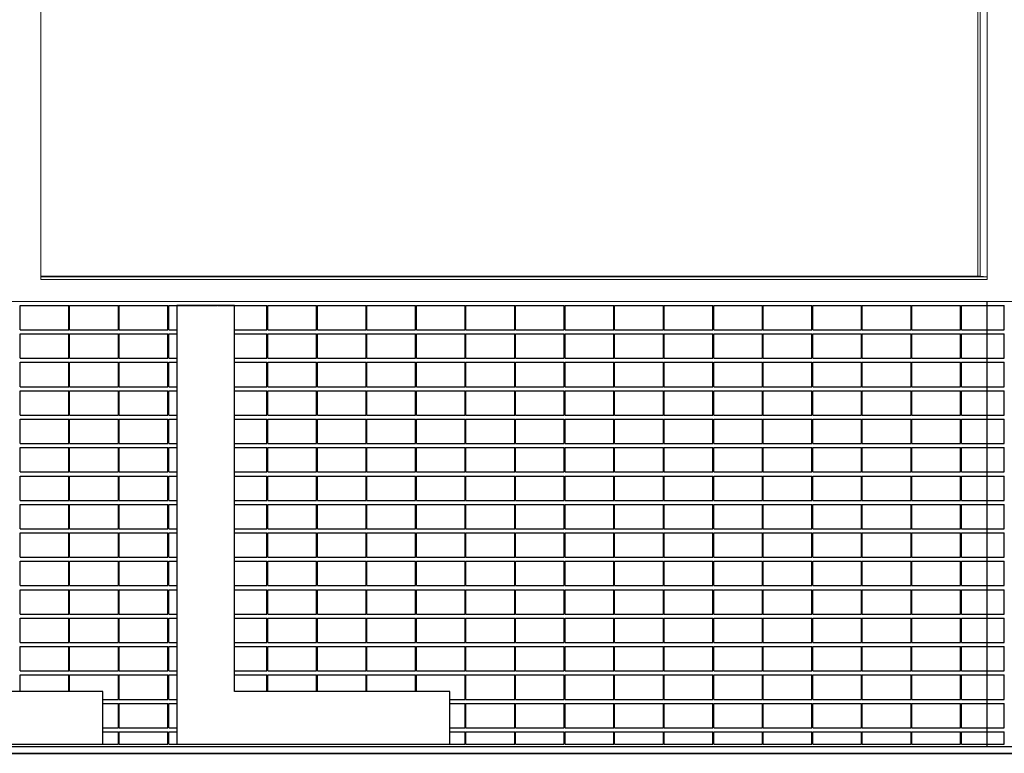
# Model space of a CAD drawing. Header units: millimetres. Extents: x 614675 to 1010864, y -150593 to -87691.
# Tile 31 of 194: x 761704 to 773827, y -137926 to -128892. Entities that reach past the tile are written whole.
import ezdxf

# ---------------------------------------------------------------- set-up
doc = ezdxf.new("R2010")
doc.units = ezdxf.units.MM
doc.header["$LTSCALE"] = 0.05
doc.layers.get('0').update_dxf_attribs({"lineweight": 0})
doc.layers.add('A-20--F1-WALLS', color=5, linetype='Continuous')
doc.layers.add('A-20--F3-WALLS', color=250, linetype='Continuous')
doc.layers.add('A-Elev', color=111, linetype='Continuous', lineweight=25)
doc.layers.add('A-Sect-Thin', color=31, linetype='Continuous', lineweight=25)

# ---------------------------------------------------------------- blocks, each defined once
blk = doc.blocks.new('wall 012')
at = {"layer": 'A-Sect-Thin', "color": 252, "linetype": 'Continuous', "lineweight": 25}
for points in [[(0, 5400), (210, 5400)], [(210, 5100), (210, 5400)], [(0, 5100), (210, 5100)], [(0, 5050), (210, 5050)], [(210, 4750), (210, 5050)], [(0, 4750), (210, 4750)], [(0, 4700), (210, 4700)], [(210, 4400), (210, 4700)], [(0, 4400), (210, 4400)], [(0, 4350), (210, 4350)], [(210, 4050), (210, 4350)], [(0, 4050), (210, 4050)], [(0, 4000), (210, 4000)], [(210, 3700), (210, 4000)], [(0, 3700), (210, 3700)], [(0, 3650), (210, 3650)], [(210, 3350), (210, 3650)], [(0, 3350), (210, 3350)], [(0, 3300), (210, 3300)], [(210, 3000), (210, 3300)], [(0, 3000), (210, 3000)], [(0, 2950), (210, 2950)], [(210, 2650), (210, 2950)], [(0, 2650), (210, 2650)], [(0, 2600), (210, 2600)], [(210, 2300), (210, 2600)], [(0, 2300), (210, 2300)], [(0, 2250), (210, 2250)], [(210, 1950), (210, 2250)], [(0, 1950), (210, 1950)], [(0, 1900), (210, 1900)], [(210, 1600), (210, 1900)], [(0, 1600), (210, 1600)], [(0, 1550), (210, 1550)], [(210, 1250), (210, 1550)], [(0, 1250), (210, 1250)], [(0, 1200), (210, 1200)], [(210, 900), (210, 1200)], [(0, 900), (210, 900)], [(0, 850), (210, 850)], [(210, 550), (210, 850)], [(0, 550), (210, 550)], [(0, 500), (210, 500)], [(210, 200), (210, 500)], [(0, 200), (210, 200)], [(0, 150), (210, 150)], [(210, 0), (210, 150)], [(0, 0), (210, 0)]]:
    blk.add_lwpolyline(points, dxfattribs=at)
blk = doc.blocks.new('*U343')
at = {"layer": 'A-Sect-Thin', "color": 252, "linetype": 'Continuous', "lineweight": 25}
for points in [[(82042, 4348), (81332, 4348), (81332, -1054), (84692, -1054), (84692, -404), (82042, -404)], [(86312, 4348), (85602, 4348), (85602, -1054), (88962, -1054), (88962, -404), (86312, -404)]]:
    blk.add_lwpolyline(points, close=True, dxfattribs=at)
for points in [[(83672, 4048), (83672, 4348)], [(83672, 4348), (84272, 4348)], [(84272, 4048), (84272, 4348)], [(84282, 4048), (84282, 4348)], [(84282, 4348), (84882, 4348)], [(84882, 4048), (84882, 4348)], [(84892, 4048), (84892, 4348)], [(84892, 4348), (85492, 4348)], [(85492, 4048), (85492, 4348)], [(85502, 4048), (85502, 4348)], [(85502, 4348), (85602, 4348)], [(85602, 4348), (86102, 4348)], [(86112, 4348), (86312, 4348)], [(86312, 4348), (86712, 4348)], [(86712, 4048), (86712, 4348)], [(86722, 4048), (86722, 4348)], [(86722, 4348), (87322, 4348)], [(87322, 4048), (87322, 4348)], [(87332, 4048), (87332, 4348)], [(87332, 4348), (87932, 4348)], [(87932, 4048), (87932, 4348)], [(87942, 4048), (87942, 4348)], [(87942, 4348), (88542, 4348)], [(88542, 4048), (88542, 4348)], [(88552, 4048), (88552, 4348)], [(88552, 4348), (89152, 4348)], [(89152, 4048), (89152, 4348)], [(89162, 4048), (89162, 4348)], [(89162, 4348), (89762, 4348)], [(89762, 4048), (89762, 4348)], [(89772, 4348), (90372, 4348)], [(89772, 4048), (89772, 4348)], [(90372, 4048), (90372, 4348)], [(90382, 4348), (90982, 4348)], [(90382, 4048), (90382, 4348)], [(90982, 4048), (90982, 4348)], [(90992, 4348), (91592, 4348)], [(90992, 4048), (90992, 4348)], [(91592, 4048), (91592, 4348)], [(91602, 4348), (92202, 4348)], [(91602, 4048), (91602, 4348)], [(92202, 4048), (92202, 4348)], [(92212, 4348), (92812, 4348)], [(92212, 4048), (92212, 4348)], [(92812, 4048), (92812, 4348)], [(92822, 4348), (93422, 4348)], [(92822, 4048), (92822, 4348)], [(93422, 4048), (93422, 4348)], [(93432, 4348), (94032, 4348)], [(93432, 4048), (93432, 4348)], [(94032, 4048), (94032, 4348)], [(94042, 4348), (94642, 4348)], [(94042, 4048), (94042, 4348)], [(94642, 4048), (94642, 4348)], [(94652, 4348), (95252, 4348)], [(94652, 4048), (94652, 4348)], [(95252, 4048), (95252, 4348)], [(95262, 4348), (95576, 4348)], [(95262, 4048), (95262, 4348)], [(95576, 4348), (95576, 4048)], [(83672, 4048), (84272, 4048)], [(84282, 4048), (84882, 4048)], [(84892, 4048), (85492, 4048)], [(85502, 4048), (85602, 4048)], [(86312, 4048), (86712, 4048)], [(86722, 4048), (87322, 4048)], [(87332, 4048), (87932, 4048)], [(87942, 4048), (88542, 4048)], [(88552, 4048), (89152, 4048)], [(89162, 4048), (89762, 4048)], [(89772, 4048), (90372, 4048)], [(90382, 4048), (90982, 4048)], [(90992, 4048), (91592, 4048)], [(91602, 4048), (92202, 4048)], [(92212, 4048), (92812, 4048)], [(92822, 4048), (93422, 4048)], [(93432, 4048), (94032, 4048)], [(94042, 4048), (94642, 4048)], [(94652, 4048), (95252, 4048)], [(95262, 4048), (95576, 4048)], [(83672, 3698), (83672, 3998)], [(83672, 3998), (84272, 3998)], [(84272, 3698), (84272, 3998)], [(84282, 3698), (84282, 3998)], [(84282, 3998), (84882, 3998)], [(84882, 3698), (84882, 3998)], [(84892, 3698), (84892, 3998)], [(84892, 3998), (85492, 3998)], [(85492, 3698), (85492, 3998)], [(85502, 3698), (85502, 3998)], [(85502, 3998), (85602, 3998)], [(86312, 3998), (86712, 3998)], [(86712, 3698), (86712, 3998)], [(86722, 3698), (86722, 3998)], [(86722, 3998), (87322, 3998)], [(87322, 3698), (87322, 3998)], [(87332, 3998), (87932, 3998)], [(87332, 3698), (87332, 3998)], [(87932, 3698), (87932, 3998)], [(87942, 3998), (88542, 3998)], [(87942, 3698), (87942, 3998)], [(88542, 3698), (88542, 3998)], [(88552, 3998), (89152, 3998)], [(88552, 3698), (88552, 3998)], [(89152, 3698), (89152, 3998)], [(89162, 3998), (89762, 3998)], [(89162, 3698), (89162, 3998)], [(89762, 3698), (89762, 3998)], [(89772, 3998), (90372, 3998)], [(89772, 3698), (89772, 3998)], [(90372, 3698), (90372, 3998)], [(90382, 3998), (90982, 3998)], [(90382, 3698), (90382, 3998)], [(90982, 3698), (90982, 3998)], [(90992, 3998), (91592, 3998)], [(90992, 3698), (90992, 3998)], [(91592, 3698), (91592, 3998)], [(91602, 3998), (92202, 3998)], [(91602, 3698), (91602, 3998)], [(92202, 3698), (92202, 3998)], [(92212, 3998), (92812, 3998)], [(92212, 3698), (92212, 3998)], [(92812, 3698), (92812, 3998)], [(92822, 3998), (93422, 3998)], [(92822, 3698), (92822, 3998)], [(93422, 3698), (93422, 3998)], [(93432, 3998), (94032, 3998)], [(93432, 3698), (93432, 3998)], [(94032, 3698), (94032, 3998)], [(94042, 3998), (94642, 3998)], [(94042, 3698), (94042, 3998)], [(94642, 3698), (94642, 3998)], [(94652, 3998), (95252, 3998)], [(94652, 3698), (94652, 3998)], [(95252, 3698), (95252, 3998)], [(95262, 3998), (95576, 3998)], [(95262, 3698), (95262, 3998)], [(95576, 3998), (95576, 3698)], [(83672, 3698), (84272, 3698)], [(83672, 3648), (84272, 3648)], [(83672, 3348), (83672, 3648)], [(84272, 3348), (84272, 3648)], [(84282, 3698), (84882, 3698)], [(84282, 3648), (84882, 3648)], [(84282, 3348), (84282, 3648)], [(84882, 3348), (84882, 3648)], [(84892, 3698), (85492, 3698)], [(84892, 3648), (85492, 3648)], [(84892, 3348), (84892, 3648)], [(85492, 3348), (85492, 3648)], [(85502, 3698), (85602, 3698)], [(85502, 3648), (85602, 3648)], [(85502, 3348), (85502, 3648)], [(86312, 3698), (86712, 3698)], [(86312, 3648), (86712, 3648)], [(86712, 3348), (86712, 3648)], [(86722, 3698), (87322, 3698)], [(86722, 3648), (87322, 3648)], [(86722, 3348), (86722, 3648)], [(87322, 3348), (87322, 3648)], [(87332, 3698), (87932, 3698)], [(87332, 3648), (87932, 3648)], [(87332, 3348), (87332, 3648)], [(87932, 3348), (87932, 3648)], [(87942, 3698), (88542, 3698)], [(87942, 3648), (88542, 3648)], [(87942, 3348), (87942, 3648)], [(88542, 3348), (88542, 3648)], [(88552, 3698), (89152, 3698)], [(88552, 3648), (89152, 3648)], [(88552, 3348), (88552, 3648)], [(89152, 3348), (89152, 3648)], [(89162, 3698), (89762, 3698)], [(89162, 3648), (89762, 3648)], [(89162, 3348), (89162, 3648)], [(89762, 3348), (89762, 3648)], [(89772, 3698), (90372, 3698)], [(89772, 3648), (90372, 3648)], [(89772, 3348), (89772, 3648)], [(90372, 3348), (90372, 3648)], [(90382, 3698), (90982, 3698)], [(90382, 3648), (90982, 3648)], [(90382, 3348), (90382, 3648)], [(90982, 3348), (90982, 3648)], [(90992, 3698), (91592, 3698)], [(90992, 3648), (91592, 3648)], [(90992, 3348), (90992, 3648)], [(91592, 3348), (91592, 3648)], [(91602, 3698), (92202, 3698)], [(91602, 3648), (92202, 3648)], [(91602, 3348), (91602, 3648)], [(92202, 3348), (92202, 3648)], [(92212, 3698), (92812, 3698)], [(92212, 3648), (92812, 3648)], [(92212, 3348), (92212, 3648)], [(92812, 3348), (92812, 3648)], [(92822, 3698), (93422, 3698)], [(92822, 3648), (93422, 3648)], [(92822, 3348), (92822, 3648)], [(93422, 3348), (93422, 3648)], [(93432, 3698), (94032, 3698)], [(93432, 3648), (94032, 3648)], [(93432, 3348), (93432, 3648)], [(94032, 3348), (94032, 3648)], [(94042, 3698), (94642, 3698)], [(94042, 3648), (94642, 3648)], [(94042, 3348), (94042, 3648)], [(94642, 3348), (94642, 3648)], [(94652, 3698), (95252, 3698)], [(94652, 3648), (95252, 3648)], [(94652, 3348), (94652, 3648)], [(95252, 3348), (95252, 3648)], [(95262, 3698), (95576, 3698)], [(95262, 3648), (95576, 3648)], [(95262, 3348), (95262, 3648)], [(95576, 3648), (95576, 3348)], [(83672, 3348), (84272, 3348)], [(83672, 3298), (84272, 3298)], [(83672, 2998), (83672, 3298)], [(84272, 2998), (84272, 3298)], [(84282, 3348), (84882, 3348)], [(84282, 3298), (84882, 3298)], [(84282, 2998), (84282, 3298)], [(84882, 2998), (84882, 3298)], [(84892, 3348), (85492, 3348)], [(84892, 3298), (85492, 3298)], [(84892, 2998), (84892, 3298)], [(85492, 2998), (85492, 3298)], [(85502, 3348), (85602, 3348)], [(85502, 3298), (85602, 3298)], [(85502, 2998), (85502, 3298)], [(86312, 3348), (86712, 3348)], [(86312, 3298), (86712, 3298)], [(86712, 2998), (86712, 3298)], [(86722, 3348), (87322, 3348)], [(86722, 3298), (87322, 3298)], [(86722, 2998), (86722, 3298)], [(87322, 2998), (87322, 3298)], [(87332, 3348), (87932, 3348)], [(87332, 3298), (87932, 3298)], [(87332, 2998), (87332, 3298)], [(87932, 2998), (87932, 3298)], [(87942, 3348), (88542, 3348)], [(87942, 3298), (88542, 3298)], [(87942, 2998), (87942, 3298)], [(88542, 2998), (88542, 3298)], [(88552, 3348), (89152, 3348)], [(88552, 3298), (89152, 3298)], [(88552, 2998), (88552, 3298)], [(89152, 2998), (89152, 3298)], [(89162, 3348), (89762, 3348)], [(89162, 3298), (89762, 3298)], [(89162, 2998), (89162, 3298)], [(89762, 2998), (89762, 3298)], [(89772, 3348), (90372, 3348)], [(89772, 3298), (90372, 3298)], [(89772, 2998), (89772, 3298)], [(90372, 2998), (90372, 3298)], [(90382, 3348), (90982, 3348)], [(90382, 3298), (90982, 3298)], [(90382, 2998), (90382, 3298)], [(90982, 2998), (90982, 3298)], [(90992, 3348), (91592, 3348)], [(90992, 3298), (91592, 3298)], [(90992, 2998), (90992, 3298)], [(91592, 2998), (91592, 3298)], [(91602, 3348), (92202, 3348)], [(91602, 3298), (92202, 3298)], [(91602, 2998), (91602, 3298)], [(92202, 2998), (92202, 3298)], [(92212, 3348), (92812, 3348)], [(92212, 3298), (92812, 3298)], [(92212, 2998), (92212, 3298)], [(92812, 2998), (92812, 3298)], [(92822, 3348), (93422, 3348)], [(92822, 3298), (93422, 3298)], [(92822, 2998), (92822, 3298)], [(93422, 2998), (93422, 3298)], [(93432, 3348), (94032, 3348)], [(93432, 3298), (94032, 3298)], [(93432, 2998), (93432, 3298)], [(94032, 2998), (94032, 3298)], [(94042, 3348), (94642, 3348)], [(94042, 3298), (94642, 3298)], [(94042, 2998), (94042, 3298)], [(94642, 2998), (94642, 3298)], [(94652, 3348), (95252, 3348)], [(94652, 3298), (95252, 3298)], [(94652, 2998), (94652, 3298)], [(95252, 2998), (95252, 3298)], [(95262, 3348), (95576, 3348)], [(95262, 3298), (95576, 3298)], [(95262, 2998), (95262, 3298)], [(95576, 3298), (95576, 2998)], [(83672, 2998), (84272, 2998)], [(83672, 2948), (84272, 2948)], [(83672, 2648), (83672, 2948)], [(84272, 2648), (84272, 2948)], [(84282, 2998), (84882, 2998)], [(84282, 2948), (84882, 2948)], [(84282, 2648), (84282, 2948)], [(84882, 2648), (84882, 2948)], [(84892, 2998), (85492, 2998)], [(84892, 2948), (85492, 2948)], [(84892, 2648), (84892, 2948)], [(85492, 2648), (85492, 2948)], [(85502, 2998), (85602, 2998)], [(85502, 2948), (85602, 2948)], [(85502, 2648), (85502, 2948)], [(86312, 2998), (86712, 2998)], [(86312, 2948), (86712, 2948)], [(86712, 2648), (86712, 2948)], [(86722, 2998), (87322, 2998)], [(86722, 2948), (87322, 2948)], [(86722, 2648), (86722, 2948)], [(87322, 2648), (87322, 2948)], [(87332, 2998), (87932, 2998)], [(87332, 2948), (87932, 2948)], [(87332, 2648), (87332, 2948)], [(87932, 2648), (87932, 2948)], [(87942, 2998), (88542, 2998)], [(87942, 2948), (88542, 2948)], [(87942, 2648), (87942, 2948)], [(88542, 2648), (88542, 2948)], [(88552, 2998), (89152, 2998)], [(88552, 2948), (89152, 2948)], [(88552, 2648), (88552, 2948)], [(89152, 2648), (89152, 2948)], [(89162, 2998), (89762, 2998)], [(89162, 2948), (89762, 2948)], [(89162, 2648), (89162, 2948)], [(89762, 2648), (89762, 2948)], [(89772, 2998), (90372, 2998)], [(89772, 2948), (90372, 2948)], [(89772, 2648), (89772, 2948)], [(90372, 2648), (90372, 2948)], [(90382, 2998), (90982, 2998)], [(90382, 2948), (90982, 2948)], [(90382, 2648), (90382, 2948)], [(90982, 2648), (90982, 2948)], [(90992, 2998), (91592, 2998)], [(90992, 2948), (91592, 2948)], [(90992, 2648), (90992, 2948)], [(91592, 2648), (91592, 2948)], [(91602, 2998), (92202, 2998)], [(91602, 2948), (92202, 2948)], [(91602, 2648), (91602, 2948)], [(92202, 2648), (92202, 2948)], [(92212, 2998), (92812, 2998)], [(92212, 2948), (92812, 2948)], [(92212, 2648), (92212, 2948)], [(92812, 2648), (92812, 2948)], [(92822, 2998), (93422, 2998)], [(92822, 2948), (93422, 2948)], [(92822, 2648), (92822, 2948)], [(93422, 2648), (93422, 2948)], [(93432, 2998), (94032, 2998)], [(93432, 2948), (94032, 2948)], [(93432, 2648), (93432, 2948)], [(94032, 2648), (94032, 2948)], [(94042, 2998), (94642, 2998)], [(94042, 2948), (94642, 2948)], [(94042, 2648), (94042, 2948)], [(94642, 2648), (94642, 2948)], [(94652, 2998), (95252, 2998)], [(94652, 2948), (95252, 2948)], [(94652, 2648), (94652, 2948)], [(95252, 2648), (95252, 2948)], [(95262, 2998), (95576, 2998)], [(95262, 2948), (95576, 2948)], [(95262, 2648), (95262, 2948)], [(95576, 2948), (95576, 2648)], [(83672, 2648), (84272, 2648)], [(83672, 2298), (83672, 2598)], [(83672, 2598), (84272, 2598)], [(84272, 2298), (84272, 2598)], [(84282, 2648), (84882, 2648)], [(84282, 2298), (84282, 2598)], [(84282, 2598), (84882, 2598)], [(84882, 2298), (84882, 2598)], [(84892, 2648), (85492, 2648)], [(84892, 2298), (84892, 2598)], [(84892, 2598), (85492, 2598)], [(85492, 2298), (85492, 2598)], [(85502, 2648), (85602, 2648)], [(85502, 2298), (85502, 2598)], [(85502, 2598), (85602, 2598)], [(86312, 2648), (86712, 2648)], [(86312, 2598), (86712, 2598)], [(86712, 2298), (86712, 2598)], [(86722, 2648), (87322, 2648)], [(86722, 2298), (86722, 2598)], [(86722, 2598), (87322, 2598)], [(87322, 2298), (87322, 2598)], [(87332, 2648), (87932, 2648)], [(87332, 2298), (87332, 2598)], [(87332, 2598), (87932, 2598)], [(87932, 2298), (87932, 2598)], [(87942, 2648), (88542, 2648)], [(87942, 2298), (87942, 2598)], [(87942, 2598), (88542, 2598)], [(88542, 2298), (88542, 2598)], [(88552, 2648), (89152, 2648)], [(88552, 2298), (88552, 2598)], [(88552, 2598), (89152, 2598)], [(89152, 2298), (89152, 2598)], [(89162, 2648), (89762, 2648)], [(89162, 2298), (89162, 2598)], [(89162, 2598), (89762, 2598)], [(89762, 2298), (89762, 2598)], [(89772, 2648), (90372, 2648)], [(89772, 2598), (90372, 2598)], [(89772, 2298), (89772, 2598)], [(90372, 2298), (90372, 2598)], [(90382, 2648), (90982, 2648)], [(90382, 2598), (90982, 2598)], [(90382, 2298), (90382, 2598)], [(90982, 2298), (90982, 2598)], [(90992, 2648), (91592, 2648)], [(90992, 2598), (91592, 2598)], [(90992, 2298), (90992, 2598)], [(91592, 2298), (91592, 2598)], [(91602, 2648), (92202, 2648)], [(91602, 2598), (92202, 2598)], [(91602, 2298), (91602, 2598)], [(92202, 2298), (92202, 2598)], [(92212, 2648), (92812, 2648)], [(92212, 2598), (92812, 2598)], [(92212, 2298), (92212, 2598)], [(92812, 2298), (92812, 2598)], [(92822, 2648), (93422, 2648)], [(92822, 2598), (93422, 2598)], [(92822, 2298), (92822, 2598)], [(93422, 2298), (93422, 2598)], [(93432, 2648), (94032, 2648)], [(93432, 2598), (94032, 2598)], [(93432, 2298), (93432, 2598)], [(94032, 2298), (94032, 2598)], [(94042, 2648), (94642, 2648)], [(94042, 2598), (94642, 2598)], [(94042, 2298), (94042, 2598)], [(94642, 2298), (94642, 2598)], [(94652, 2648), (95252, 2648)], [(94652, 2598), (95252, 2598)], [(94652, 2298), (94652, 2598)], [(95252, 2298), (95252, 2598)], [(95262, 2648), (95576, 2648)], [(95262, 2598), (95576, 2598)], [(95262, 2298), (95262, 2598)], [(95576, 2598), (95576, 2298)], [(83672, 2298), (84272, 2298)], [(83672, 1948), (83672, 2248)], [(83672, 2248), (84272, 2248)], [(84272, 1948), (84272, 2248)], [(84282, 2298), (84882, 2298)], [(84282, 1948), (84282, 2248)], [(84282, 2248), (84882, 2248)], [(84882, 1948), (84882, 2248)], [(84892, 2298), (85492, 2298)], [(84892, 1948), (84892, 2248)], [(84892, 2248), (85492, 2248)], [(85492, 1948), (85492, 2248)], [(85502, 2298), (85602, 2298)], [(85502, 1948), (85502, 2248)], [(85502, 2248), (85602, 2248)], [(86312, 2298), (86712, 2298)], [(86312, 2248), (86712, 2248)], [(86712, 1948), (86712, 2248)], [(86722, 2298), (87322, 2298)], [(86722, 1948), (86722, 2248)], [(86722, 2248), (87322, 2248)], [(87322, 1948), (87322, 2248)], [(87332, 2298), (87932, 2298)], [(87332, 1948), (87332, 2248)], [(87332, 2248), (87932, 2248)], [(87932, 1948), (87932, 2248)], [(87942, 2298), (88542, 2298)], [(87942, 1948), (87942, 2248)], [(87942, 2248), (88542, 2248)], [(88542, 1948), (88542, 2248)], [(88552, 2298), (89152, 2298)], [(88552, 1948), (88552, 2248)], [(88552, 2248), (89152, 2248)], [(89152, 1948), (89152, 2248)], [(89162, 2298), (89762, 2298)], [(89162, 1948), (89162, 2248)], [(89162, 2248), (89762, 2248)], [(89762, 1948), (89762, 2248)], [(89772, 2298), (90372, 2298)], [(89772, 2248), (90372, 2248)], [(89772, 1948), (89772, 2248)], [(90372, 1948), (90372, 2248)], [(90382, 2298), (90982, 2298)], [(90382, 2248), (90982, 2248)], [(90382, 1948), (90382, 2248)], [(90982, 1948), (90982, 2248)], [(90992, 2298), (91592, 2298)], [(90992, 2248), (91592, 2248)], [(90992, 1948), (90992, 2248)], [(91592, 1948), (91592, 2248)], [(91602, 2298), (92202, 2298)], [(91602, 2248), (92202, 2248)], [(91602, 1948), (91602, 2248)], [(92202, 1948), (92202, 2248)], [(92212, 2298), (92812, 2298)], [(92212, 2248), (92812, 2248)], [(92212, 1948), (92212, 2248)], [(92812, 1948), (92812, 2248)], [(92822, 2298), (93422, 2298)], [(92822, 2248), (93422, 2248)], [(92822, 1948), (92822, 2248)], [(93422, 1948), (93422, 2248)], [(93432, 2298), (94032, 2298)], [(93432, 2248), (94032, 2248)], [(93432, 1948), (93432, 2248)], [(94032, 1948), (94032, 2248)], [(94042, 2298), (94642, 2298)], [(94042, 2248), (94642, 2248)], [(94042, 1948), (94042, 2248)], [(94642, 1948), (94642, 2248)], [(94652, 2298), (95252, 2298)], [(94652, 2248), (95252, 2248)], [(94652, 1948), (94652, 2248)], [(95252, 1948), (95252, 2248)], [(95262, 2298), (95576, 2298)], [(95262, 2248), (95576, 2248)], [(95262, 1948), (95262, 2248)], [(95576, 2248), (95576, 1948)], [(83672, 1948), (84272, 1948)], [(84282, 1948), (84882, 1948)], [(84892, 1948), (85492, 1948)], [(85502, 1948), (85602, 1948)], [(86312, 1948), (86712, 1948)], [(86722, 1948), (87322, 1948)], [(87332, 1948), (87932, 1948)], [(87942, 1948), (88542, 1948)], [(88552, 1948), (89152, 1948)], [(89162, 1948), (89762, 1948)], [(89772, 1948), (90372, 1948)], [(90382, 1948), (90982, 1948)], [(90992, 1948), (91592, 1948)], [(91602, 1948), (92202, 1948)], [(92212, 1948), (92812, 1948)], [(92822, 1948), (93422, 1948)], [(93432, 1948), (94032, 1948)], [(94042, 1948), (94642, 1948)], [(94652, 1948), (95252, 1948)], [(95262, 1948), (95576, 1948)], [(83672, 1598), (83672, 1898)], [(83672, 1898), (84272, 1898)], [(84272, 1598), (84272, 1898)], [(84282, 1598), (84282, 1898)], [(84282, 1898), (84882, 1898)], [(84882, 1598), (84882, 1898)], [(84892, 1598), (84892, 1898)], [(84892, 1898), (85492, 1898)], [(85492, 1598), (85492, 1898)], [(85502, 1598), (85502, 1898)], [(85502, 1898), (85602, 1898)], [(86312, 1898), (86712, 1898)], [(86712, 1598), (86712, 1898)], [(86722, 1598), (86722, 1898)], [(86722, 1898), (87322, 1898)], [(87322, 1598), (87322, 1898)], [(87332, 1598), (87332, 1898)], [(87332, 1898), (87932, 1898)], [(87932, 1598), (87932, 1898)], [(87942, 1598), (87942, 1898)], [(87942, 1898), (88542, 1898)], [(88542, 1598), (88542, 1898)], [(88552, 1598), (88552, 1898)], [(88552, 1898), (89152, 1898)], [(89152, 1598), (89152, 1898)], [(89162, 1598), (89162, 1898)], [(89162, 1898), (89762, 1898)], [(89762, 1598), (89762, 1898)], [(89772, 1898), (90372, 1898)], [(89772, 1598), (89772, 1898)], [(90372, 1598), (90372, 1898)], [(90382, 1898), (90982, 1898)], [(90382, 1598), (90382, 1898)], [(90982, 1598), (90982, 1898)], [(90992, 1898), (91592, 1898)], [(90992, 1598), (90992, 1898)], [(91592, 1598), (91592, 1898)], [(91602, 1898), (92202, 1898)], [(91602, 1598), (91602, 1898)], [(92202, 1598), (92202, 1898)], [(92212, 1898), (92812, 1898)], [(92212, 1598), (92212, 1898)], [(92812, 1598), (92812, 1898)], [(92822, 1898), (93422, 1898)], [(92822, 1598), (92822, 1898)], [(93422, 1598), (93422, 1898)], [(93432, 1898), (94032, 1898)], [(93432, 1598), (93432, 1898)], [(94032, 1598), (94032, 1898)], [(94042, 1898), (94642, 1898)], [(94042, 1598), (94042, 1898)], [(94642, 1598), (94642, 1898)], [(94652, 1898), (95252, 1898)], [(94652, 1598), (94652, 1898)], [(95252, 1598), (95252, 1898)], [(95262, 1898), (95576, 1898)], [(95262, 1598), (95262, 1898)], [(95576, 1898), (95576, 1598)], [(83672, 1598), (84272, 1598)], [(84282, 1598), (84882, 1598)], [(84892, 1598), (85492, 1598)], [(85502, 1598), (85602, 1598)], [(86312, 1598), (86712, 1598)], [(86722, 1598), (87322, 1598)], [(87332, 1598), (87932, 1598)], [(87942, 1598), (88542, 1598)], [(88552, 1598), (89152, 1598)], [(89162, 1598), (89762, 1598)], [(89772, 1598), (90372, 1598)], [(90382, 1598), (90982, 1598)], [(90992, 1598), (91592, 1598)], [(91602, 1598), (92202, 1598)], [(92212, 1598), (92812, 1598)], [(92822, 1598), (93422, 1598)], [(93432, 1598), (94032, 1598)], [(94042, 1598), (94642, 1598)], [(94652, 1598), (95252, 1598)], [(95262, 1598), (95576, 1598)], [(83672, 1248), (83672, 1548)], [(83672, 1548), (84272, 1548)], [(84272, 1248), (84272, 1548)], [(84282, 1248), (84282, 1548)], [(84282, 1548), (84882, 1548)], [(84882, 1248), (84882, 1548)], [(84892, 1248), (84892, 1548)], [(84892, 1548), (85492, 1548)], [(85492, 1248), (85492, 1548)], [(85502, 1248), (85502, 1548)], [(85502, 1548), (85602, 1548)], [(86312, 1548), (86712, 1548)], [(86712, 1248), (86712, 1548)], [(86722, 1248), (86722, 1548)], [(86722, 1548), (87322, 1548)], [(87322, 1248), (87322, 1548)], [(87332, 1248), (87332, 1548)], [(87332, 1548), (87932, 1548)], [(87932, 1248), (87932, 1548)], [(87942, 1248), (87942, 1548)], [(87942, 1548), (88542, 1548)], [(88542, 1248), (88542, 1548)], [(88552, 1248), (88552, 1548)], [(88552, 1548), (89152, 1548)], [(89152, 1248), (89152, 1548)], [(89162, 1248), (89162, 1548)], [(89162, 1548), (89762, 1548)], [(89762, 1248), (89762, 1548)], [(89772, 1548), (90372, 1548)], [(89772, 1248), (89772, 1548)], [(90372, 1248), (90372, 1548)], [(90382, 1548), (90982, 1548)], [(90382, 1248), (90382, 1548)], [(90982, 1248), (90982, 1548)], [(90992, 1548), (91592, 1548)], [(90992, 1248), (90992, 1548)], [(91592, 1248), (91592, 1548)], [(91602, 1548), (92202, 1548)], [(91602, 1248), (91602, 1548)], [(92202, 1248), (92202, 1548)], [(92212, 1548), (92812, 1548)], [(92212, 1248), (92212, 1548)], [(92812, 1248), (92812, 1548)], [(92822, 1548), (93422, 1548)], [(92822, 1248), (92822, 1548)], [(93422, 1248), (93422, 1548)], [(93432, 1548), (94032, 1548)], [(93432, 1248), (93432, 1548)], [(94032, 1248), (94032, 1548)], [(94042, 1548), (94642, 1548)], [(94042, 1248), (94042, 1548)], [(94642, 1248), (94642, 1548)], [(94652, 1548), (95252, 1548)], [(94652, 1248), (94652, 1548)], [(95252, 1248), (95252, 1548)], [(95262, 1548), (95576, 1548)], [(95262, 1248), (95262, 1548)], [(95576, 1548), (95576, 1248)], [(83672, 1248), (84272, 1248)], [(84282, 1248), (84882, 1248)], [(84892, 1248), (85492, 1248)], [(85502, 1248), (85602, 1248)], [(86312, 1248), (86712, 1248)], [(86722, 1248), (87322, 1248)], [(87332, 1248), (87932, 1248)], [(87942, 1248), (88542, 1248)], [(88552, 1248), (89152, 1248)], [(89162, 1248), (89762, 1248)], [(89772, 1248), (90372, 1248)], [(90382, 1248), (90982, 1248)], [(90992, 1248), (91592, 1248)], [(91602, 1248), (92202, 1248)], [(92212, 1248), (92812, 1248)], [(92822, 1248), (93422, 1248)], [(93432, 1248), (94032, 1248)], [(94042, 1248), (94642, 1248)], [(94652, 1248), (95252, 1248)], [(95262, 1248), (95576, 1248)], [(83672, 898), (83672, 1198)], [(83672, 1198), (84272, 1198)], [(84272, 898), (84272, 1198)], [(84282, 898), (84282, 1198)], [(84282, 1198), (84882, 1198)], [(84882, 898), (84882, 1198)], [(84892, 898), (84892, 1198)], [(84892, 1198), (85492, 1198)], [(85492, 898), (85492, 1198)], [(85502, 898), (85502, 1198)], [(85502, 1198), (85602, 1198)], [(86312, 1198), (86712, 1198)], [(86712, 898), (86712, 1198)], [(86722, 898), (86722, 1198)], [(86722, 1198), (87322, 1198)], [(87322, 898), (87322, 1198)], [(87332, 898), (87332, 1198)], [(87332, 1198), (87932, 1198)], [(87932, 898), (87932, 1198)], [(87942, 898), (87942, 1198)], [(87942, 1198), (88542, 1198)], [(88542, 898), (88542, 1198)], [(88552, 898), (88552, 1198)], [(88552, 1198), (89152, 1198)], [(89152, 898), (89152, 1198)], [(89162, 898), (89162, 1198)], [(89162, 1198), (89762, 1198)], [(89762, 898), (89762, 1198)], [(89772, 1198), (90372, 1198)], [(89772, 898), (89772, 1198)], [(90372, 898), (90372, 1198)], [(90382, 1198), (90982, 1198)], [(90382, 898), (90382, 1198)], [(90982, 898), (90982, 1198)], [(90992, 1198), (91592, 1198)], [(90992, 898), (90992, 1198)], [(91592, 898), (91592, 1198)], [(91602, 1198), (92202, 1198)], [(91602, 898), (91602, 1198)], [(92202, 898), (92202, 1198)], [(92212, 1198), (92812, 1198)], [(92212, 898), (92212, 1198)], [(92812, 898), (92812, 1198)], [(92822, 1198), (93422, 1198)], [(92822, 898), (92822, 1198)], [(93422, 898), (93422, 1198)], [(93432, 1198), (94032, 1198)], [(93432, 898), (93432, 1198)], [(94032, 898), (94032, 1198)], [(94042, 1198), (94642, 1198)], [(94042, 898), (94042, 1198)], [(94642, 898), (94642, 1198)], [(94652, 1198), (95252, 1198)], [(94652, 898), (94652, 1198)], [(95252, 898), (95252, 1198)], [(95262, 1198), (95576, 1198)], [(95262, 898), (95262, 1198)], [(95576, 1198), (95576, 898)], [(83672, 898), (84272, 898)], [(84282, 898), (84882, 898)], [(84892, 898), (85492, 898)], [(85502, 898), (85602, 898)], [(86312, 898), (86712, 898)], [(86722, 898), (87322, 898)], [(87332, 898), (87932, 898)], [(87942, 898), (88542, 898)], [(88552, 898), (89152, 898)], [(89162, 898), (89762, 898)], [(89772, 898), (90372, 898)], [(90382, 898), (90982, 898)], [(90992, 898), (91592, 898)], [(91602, 898), (92202, 898)], [(92212, 898), (92812, 898)], [(92822, 898), (93422, 898)], [(93432, 898), (94032, 898)], [(94042, 898), (94642, 898)], [(94652, 898), (95252, 898)], [(95262, 898), (95576, 898)], [(83672, 548), (83672, 848)], [(83672, 848), (84272, 848)], [(84272, 548), (84272, 848)], [(84282, 548), (84282, 848)], [(84282, 848), (84882, 848)], [(84882, 548), (84882, 848)], [(84892, 548), (84892, 848)], [(84892, 848), (85492, 848)], [(85492, 548), (85492, 848)], [(85502, 548), (85502, 848)], [(85502, 848), (85602, 848)], [(86312, 848), (86712, 848)], [(86712, 548), (86712, 848)], [(86722, 548), (86722, 848)], [(86722, 848), (87322, 848)], [(87322, 548), (87322, 848)], [(87332, 548), (87332, 848)], [(87332, 848), (87932, 848)], [(87932, 548), (87932, 848)], [(87942, 548), (87942, 848)], [(87942, 848), (88542, 848)], [(88542, 548), (88542, 848)], [(88552, 548), (88552, 848)], [(88552, 848), (89152, 848)], [(89152, 548), (89152, 848)], [(89162, 548), (89162, 848)], [(89162, 848), (89762, 848)], [(89762, 548), (89762, 848)], [(89772, 848), (90372, 848)], [(89772, 548), (89772, 848)], [(90372, 548), (90372, 848)], [(90382, 848), (90982, 848)], [(90382, 548), (90382, 848)], [(90982, 548), (90982, 848)], [(90992, 848), (91592, 848)], [(90992, 548), (90992, 848)], [(91592, 548), (91592, 848)], [(91602, 848), (92202, 848)], [(91602, 548), (91602, 848)], [(92202, 548), (92202, 848)], [(92212, 848), (92812, 848)], [(92212, 548), (92212, 848)], [(92812, 548), (92812, 848)], [(92822, 848), (93422, 848)], [(92822, 548), (92822, 848)], [(93422, 548), (93422, 848)], [(93432, 848), (94032, 848)], [(93432, 548), (93432, 848)], [(94032, 548), (94032, 848)], [(94042, 848), (94642, 848)], [(94042, 548), (94042, 848)], [(94642, 548), (94642, 848)], [(94652, 848), (95252, 848)], [(94652, 548), (94652, 848)], [(95252, 548), (95252, 848)], [(95262, 848), (95576, 848)], [(95262, 548), (95262, 848)], [(95576, 848), (95576, 198)], [(83672, 548), (84272, 548)], [(83672, 198), (83672, 498)], [(83672, 498), (84272, 498)], [(84272, 198), (84272, 498)], [(84282, 548), (84882, 548)], [(84282, 198), (84282, 498)], [(84282, 498), (84882, 498)], [(84882, 198), (84882, 498)], [(84892, 548), (85492, 548)], [(84892, 198), (84892, 498)], [(84892, 498), (85492, 498)], [(85492, 198), (85492, 498)], [(85502, 548), (85602, 548)], [(85502, 198), (85502, 498)], [(85502, 498), (85602, 498)], [(86312, 548), (86712, 548)], [(86312, 498), (86712, 498)], [(86712, 198), (86712, 498)], [(86722, 548), (87322, 548)], [(86722, 198), (86722, 498)], [(86722, 498), (87322, 498)], [(87322, 198), (87322, 498)], [(87332, 548), (87932, 548)], [(87332, 198), (87332, 498)], [(87332, 498), (87932, 498)], [(87932, 198), (87932, 498)], [(87942, 548), (88542, 548)], [(87942, 198), (87942, 498)], [(87942, 498), (88542, 498)], [(88542, 198), (88542, 498)], [(88552, 548), (89152, 548)], [(88552, 198), (88552, 498)], [(88552, 498), (89152, 498)], [(89152, 198), (89152, 498)], [(89162, 548), (89762, 548)], [(89162, 198), (89162, 498)], [(89162, 498), (89762, 498)], [(89762, 198), (89762, 498)], [(89772, 548), (90372, 548)], [(89772, 498), (90372, 498)], [(89772, 198), (89772, 498)], [(90372, 198), (90372, 498)], [(90382, 548), (90982, 548)], [(90382, 498), (90982, 498)], [(90382, 198), (90382, 498)], [(90982, 198), (90982, 498)], [(90992, 548), (91592, 548)], [(90992, 498), (91592, 498)], [(90992, 198), (90992, 498)], [(91592, 198), (91592, 498)], [(91602, 548), (92202, 548)], [(91602, 498), (92202, 498)], [(91602, 198), (91602, 498)], [(92202, 198), (92202, 498)], [(92212, 548), (92812, 548)], [(92212, 498), (92812, 498)], [(92212, 198), (92212, 498)], [(92812, 198), (92812, 498)], [(92822, 548), (93422, 548)], [(92822, 498), (93422, 498)], [(92822, 198), (92822, 498)], [(93422, 198), (93422, 498)], [(93432, 548), (94032, 548)], [(93432, 498), (94032, 498)], [(93432, 198), (93432, 498)], [(94032, 198), (94032, 498)], [(94042, 548), (94642, 548)], [(94042, 498), (94642, 498)], [(94042, 198), (94042, 498)], [(94642, 198), (94642, 498)], [(94652, 548), (95252, 548)], [(94652, 498), (95252, 498)], [(94652, 198), (94652, 498)], [(95252, 198), (95252, 498)], [(95262, 548), (95576, 548)], [(95262, 498), (95576, 498)], [(95262, 198), (95262, 498)], [(83672, 198), (84272, 198)], [(83672, -152), (83672, 148)], [(83672, 148), (84272, 148)], [(84272, -152), (84272, 148)], [(84282, 198), (84882, 198)], [(84282, -152), (84282, 148)], [(84282, 148), (84882, 148)], [(84882, -152), (84882, 148)], [(84892, 198), (85492, 198)], [(84892, -152), (84892, 148)], [(84892, 148), (85492, 148)], [(85492, -152), (85492, 148)], [(85502, 198), (85602, 198)], [(85502, -152), (85502, 148)], [(85502, 148), (85602, 148)], [(86312, 198), (86712, 198)], [(86312, 148), (86712, 148)], [(86712, -152), (86712, 148)], [(86722, 198), (87322, 198)], [(86722, -152), (86722, 148)], [(86722, 148), (87322, 148)], [(87322, -152), (87322, 148)], [(87332, 198), (87932, 198)], [(87332, -152), (87332, 148)], [(87332, 148), (87932, 148)], [(87932, -152), (87932, 148)], [(87942, 198), (88542, 198)], [(87942, -152), (87942, 148)], [(87942, 148), (88542, 148)], [(88542, -152), (88542, 148)], [(88552, 198), (89152, 198)], [(88552, -152), (88552, 148)], [(88552, 148), (89152, 148)], [(89152, -152), (89152, 148)], [(89162, 198), (89762, 198)], [(89162, -152), (89162, 148)], [(89162, 148), (89762, 148)], [(89762, -152), (89762, 148)], [(89772, 198), (90372, 198)], [(89772, 148), (90372, 148)], [(89772, -152), (89772, 148)], [(90372, -152), (90372, 148)], [(90382, 198), (90982, 198)], [(90382, 148), (90982, 148)], [(90382, -152), (90382, 148)], [(90982, -152), (90982, 148)], [(90992, 198), (91592, 198)], [(90992, 148), (91592, 148)], [(90992, -152), (90992, 148)], [(91592, -152), (91592, 148)], [(91602, 198), (92202, 198)], [(91602, 148), (92202, 148)], [(91602, -152), (91602, 148)], [(92202, -152), (92202, 148)], [(92212, 198), (92812, 198)], [(92212, 148), (92812, 148)], [(92212, -152), (92212, 148)], [(92812, -152), (92812, 148)], [(92822, 198), (93422, 198)], [(92822, 148), (93422, 148)], [(92822, -152), (92822, 148)], [(93422, -152), (93422, 148)], [(93432, 198), (94032, 198)], [(93432, 148), (94032, 148)], [(93432, -152), (93432, 148)], [(94032, -152), (94032, 148)], [(94042, 198), (94642, 198)], [(94042, 148), (94642, 148)], [(94042, -152), (94042, 148)], [(94642, -152), (94642, 148)], [(94652, 198), (95252, 198)], [(94652, 148), (95252, 148)], [(94652, -152), (94652, 148)], [(95252, -152), (95252, 148)], [(95262, 198), (95576, 198)], [(95262, 148), (95576, 148)], [(95262, -152), (95262, 148)], [(95576, 148), (95576, -152)], [(83672, -152), (84272, -152)], [(83672, -404), (83672, -202)], [(83672, -202), (84272, -202)], [(84272, -404), (84272, -202)], [(84282, -152), (84882, -152)], [(84282, -404), (84282, -202)], [(84282, -202), (84882, -202)], [(84882, -502), (84882, -202)], [(84892, -152), (85492, -152)], [(84892, -502), (84892, -202)], [(84892, -202), (85492, -202)], [(85492, -502), (85492, -202)], [(85502, -152), (85602, -152)], [(85502, -502), (85502, -202)], [(85502, -202), (85602, -202)], [(86312, -152), (86712, -152)], [(86312, -202), (86712, -202)], [(86712, -404), (86712, -202)], [(86722, -152), (87322, -152)], [(86722, -404), (86722, -202)], [(86722, -202), (87322, -202)], [(87322, -404), (87322, -202)], [(87332, -152), (87932, -152)], [(87332, -404), (87332, -202)], [(87332, -202), (87932, -202)], [(87932, -404), (87932, -202)], [(87942, -152), (88542, -152)], [(87942, -404), (87942, -202)], [(87942, -202), (88542, -202)], [(88542, -404), (88542, -202)], [(88552, -152), (89152, -152)], [(88552, -404), (88552, -202)], [(88552, -202), (89152, -202)], [(89152, -502), (89152, -202)], [(89162, -152), (89762, -152)], [(89162, -502), (89162, -202)], [(89162, -202), (89762, -202)], [(89762, -502), (89762, -202)], [(89772, -152), (90372, -152)], [(89772, -202), (90372, -202)], [(89772, -502), (89772, -202)], [(90372, -502), (90372, -202)], [(90382, -152), (90982, -152)], [(90382, -202), (90982, -202)], [(90382, -502), (90382, -202)], [(90982, -502), (90982, -202)], [(90992, -152), (91592, -152)], [(90992, -202), (91592, -202)], [(90992, -502), (90992, -202)], [(91592, -502), (91592, -202)], [(91602, -152), (92202, -152)], [(91602, -202), (92202, -202)], [(91602, -502), (91602, -202)], [(92202, -502), (92202, -202)], [(92212, -152), (92812, -152)], [(92212, -202), (92812, -202)], [(92212, -502), (92212, -202)], [(92812, -502), (92812, -202)], [(92822, -152), (93422, -152)], [(92822, -202), (93422, -202)], [(92822, -502), (92822, -202)], [(93422, -502), (93422, -202)], [(93432, -152), (94032, -152)], [(93432, -202), (94032, -202)], [(93432, -502), (93432, -202)], [(94032, -502), (94032, -202)], [(94042, -152), (94642, -152)], [(94042, -202), (94642, -202)], [(94042, -502), (94042, -202)], [(94642, -502), (94642, -202)], [(94652, -152), (95252, -152)], [(94652, -202), (95252, -202)], [(94652, -502), (94652, -202)], [(95252, -502), (95252, -202)], [(95262, -152), (95576, -152)], [(95262, -202), (95576, -202)], [(95262, -502), (95262, -202)], [(95576, -202), (95576, -502)], [(84692, -502), (84882, -502)], [(84692, -552), (84882, -552)], [(84882, -852), (84882, -552)], [(84892, -502), (85492, -502)], [(84892, -852), (84892, -552)], [(84892, -552), (85492, -552)], [(85492, -852), (85492, -552)], [(85502, -502), (85602, -502)], [(85502, -852), (85502, -552)], [(85502, -552), (85602, -552)], [(88962, -502), (89152, -502)], [(88962, -552), (89152, -552)], [(89152, -852), (89152, -552)], [(89162, -502), (89762, -502)], [(89162, -852), (89162, -552)], [(89162, -552), (89762, -552)], [(89762, -852), (89762, -552)], [(89772, -502), (90372, -502)], [(89772, -552), (90372, -552)], [(89772, -852), (89772, -552)], [(90372, -852), (90372, -552)], [(90382, -502), (90982, -502)], [(90382, -552), (90982, -552)], [(90382, -852), (90382, -552)], [(90982, -852), (90982, -552)], [(90992, -502), (91592, -502)], [(90992, -552), (91592, -552)], [(90992, -852), (90992, -552)], [(91592, -852), (91592, -552)], [(91602, -502), (92202, -502)], [(91602, -552), (92202, -552)], [(91602, -852), (91602, -552)], [(92202, -852), (92202, -552)], [(92212, -502), (92812, -502)], [(92212, -552), (92812, -552)], [(92212, -852), (92212, -552)], [(92812, -852), (92812, -552)], [(92822, -502), (93422, -502)], [(92822, -552), (93422, -552)], [(92822, -852), (92822, -552)], [(93422, -852), (93422, -552)], [(93432, -502), (94032, -502)], [(93432, -552), (94032, -552)], [(93432, -852), (93432, -552)], [(94032, -852), (94032, -552)], [(94042, -502), (94642, -502)], [(94042, -552), (94642, -552)], [(94042, -852), (94042, -552)], [(94642, -852), (94642, -552)], [(94652, -502), (95252, -502)], [(94652, -552), (95252, -552)], [(94652, -852), (94652, -552)], [(95252, -852), (95252, -552)], [(95262, -502), (95576, -502)], [(95262, -552), (95576, -552)], [(95262, -852), (95262, -552)], [(95576, -552), (95576, -852)], [(84692, -852), (84882, -852)], [(84692, -902), (84882, -902)], [(84882, -1052), (84882, -902)], [(84892, -852), (85492, -852)], [(84892, -1052), (84892, -902)], [(84892, -902), (85492, -902)], [(85492, -1052), (85492, -902)], [(85502, -852), (85602, -852)], [(85502, -1052), (85502, -902)], [(85502, -902), (85602, -902)], [(88962, -852), (89152, -852)], [(88962, -902), (89152, -902)], [(89152, -1052), (89152, -902)], [(89162, -852), (89762, -852)], [(89162, -1052), (89162, -902)], [(89162, -902), (89762, -902)], [(89762, -1052), (89762, -902)], [(89772, -852), (90372, -852)], [(89772, -902), (90372, -902)], [(89772, -1052), (89772, -902)], [(90372, -1052), (90372, -902)], [(90382, -852), (90982, -852)], [(90382, -902), (90982, -902)], [(90382, -1052), (90382, -902)], [(90982, -1052), (90982, -902)], [(90992, -852), (91592, -852)], [(90992, -902), (91592, -902)], [(90992, -1052), (90992, -902)], [(91592, -1052), (91592, -902)], [(91602, -852), (92202, -852)], [(91602, -902), (92202, -902)], [(91602, -1052), (91602, -902)], [(92202, -1052), (92202, -902)], [(92212, -852), (92812, -852)], [(92212, -902), (92812, -902)], [(92212, -1052), (92212, -902)], [(92812, -1052), (92812, -902)], [(92822, -852), (93422, -852)], [(92822, -902), (93422, -902)], [(92822, -1052), (92822, -902)], [(93422, -1052), (93422, -902)], [(93432, -852), (94032, -852)], [(93432, -902), (94032, -902)], [(93432, -1052), (93432, -902)], [(94032, -1052), (94032, -902)], [(94042, -852), (94642, -852)], [(94042, -902), (94642, -902)], [(94042, -1052), (94042, -902)], [(94642, -1052), (94642, -902)], [(94652, -852), (95252, -852)], [(94652, -902), (95252, -902)], [(94652, -1052), (94652, -902)], [(95252, -1052), (95252, -902)], [(95262, -852), (95576, -852)], [(95262, -902), (95576, -902)], [(95262, -1052), (95262, -902)], [(95576, -902), (95576, -1052)], [(84692, -1052), (84882, -1052)], [(84892, -1052), (85492, -1052)], [(85502, -1052), (85602, -1052)], [(88962, -1052), (89152, -1052)], [(89162, -1052), (89762, -1052)], [(89772, -1052), (90372, -1052)], [(90382, -1052), (90982, -1052)], [(90992, -1052), (91592, -1052)], [(91602, -1052), (92202, -1052)], [(92212, -1052), (92812, -1052)], [(92822, -1052), (93422, -1052)], [(93432, -1052), (94032, -1052)], [(94042, -1052), (94642, -1052)], [(94652, -1052), (95252, -1052)], [(95262, -1052), (95576, -1052)]]:
    blk.add_lwpolyline(points, dxfattribs=at)

msp = doc.modelspace()

# ---------------------------------------------------------------- linework, layer by layer
at = {"lineweight": 35}
msp.add_lwpolyline([(644355, -137926), (822089, -137926)], dxfattribs=at)
at = {"layer": 'A-20--F1-WALLS', "lineweight": 5}
for p, q in [((773616, -132060), (773531, -132051)), ((714397, -132361), (822721, -132361))]:
    msp.add_line(p, q, dxfattribs=at)
for points in [[(761965, -123461), (761965, -132092)], [(773501, -123490), (773501, -132051)], [(773531, -123461), (773531, -132051)], [(773616, -123461), (773616, -132092)], [(773531, -132051), (761965, -132051)], [(773616, -132060), (761965, -132060)], [(773616, -132092), (761965, -132092)]]:
    msp.add_lwpolyline(points, dxfattribs=at)
at = {"layer": 'A-20--F3-WALLS'}
msp.add_line((645277, -137841, 30980), (822668, -137841), dxfattribs=at)
msp.add_lwpolyline([(773614, -132361), (773614, -137841)], dxfattribs=at)

# ---------------------------------------------------------------- block references
at = {"color": 2, "lineweight": 90}
msp.add_blockref('wall 012', (773614, -137811), dxfattribs=at)
at = {"layer": 'A-Elev', "color": 3, "linetype": 'Continuous', "lineweight": 30}
msp.add_blockref('*U343', (678037, -136759), dxfattribs=at)

doc.saveas('drawing.dxf')
